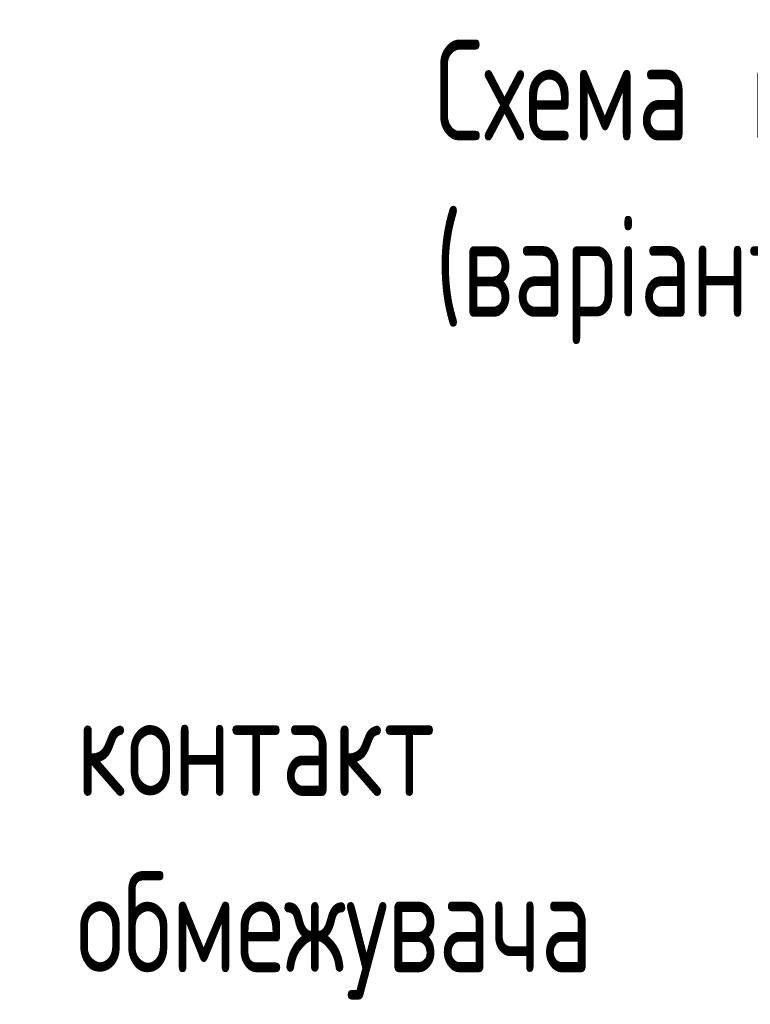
# Model space of a CAD drawing. Header units: millimetres. Extents: x 0 to 305, y 0 to 297.
# Tile 7 of 39: x 104 to 121, y 128 to 152. Entities that reach past the tile are written whole.
import ezdxf

# ---------------------------------------------------------------- set-up
doc = ezdxf.new("R2010")
doc.units = ezdxf.units.MM
doc.layers.add('ОСНОВНАЯ_НАДПИСЬ', color=7, linetype='Continuous')
doc.styles.add('SLDTEXTSTYLE0', font='TXT', dxfattribs={"width": 0.7, "bigfont": 'bigfont'})

# ---------------------------------------------------------------- blocks, each defined once
blk = doc.blocks.new('SW_NOTE_0_3')
at = {"layer": 'ОСНОВНАЯ_НАДПИСЬ', "color": 0, "insert": (0.56, 1.136), "char_height": 2.38125, "attachment_point": 1, "style": 'SLDTEXTSTYLE0'}
blk.add_mtext('ізольована основа', dxfattribs=at)
blk = doc.blocks.new('SW_NOTE_0_8')
at = {"layer": 'ОСНОВНАЯ_НАДПИСЬ', "color": 0, "char_height": 2.38125, "attachment_point": 1, "style": 'SLDTEXTSTYLE0'}
for s, insert in [('Схема приєднання проводу до ОПН', (0, 3.06)), ('(варіант з апаратним затискачем)', (0, -1.115))]:
    blk.add_mtext(s, dxfattribs=dict(at, insert=insert))
blk = doc.blocks.new('SW_NOTE_0_12')
at = {"layer": 'ОСНОВНАЯ_НАДПИСЬ', "color": 0, "char_height": 2.3813, "attachment_point": 1, "style": 'SLDTEXTSTYLE0'}
for s, insert in [('контакт', (-16.368, 2.712)), ('обмежувача', (-16.368, -1.463))]:
    blk.add_mtext(s, dxfattribs=dict(at, insert=insert))

msp = doc.modelspace()

# ---------------------------------------------------------------- block references
at = {"layer": 'ОСНОВНАЯ_НАДПИСЬ'}
for name, p in [('SW_NOTE_0_8', (114.0086, 148.1679)), ('SW_NOTE_0_3', (83.8592, 141.9086)), ('SW_NOTE_0_12', (121.8978, 132.9973))]:
    msp.add_blockref(name, p, dxfattribs=at)

doc.saveas('drawing.dxf')
